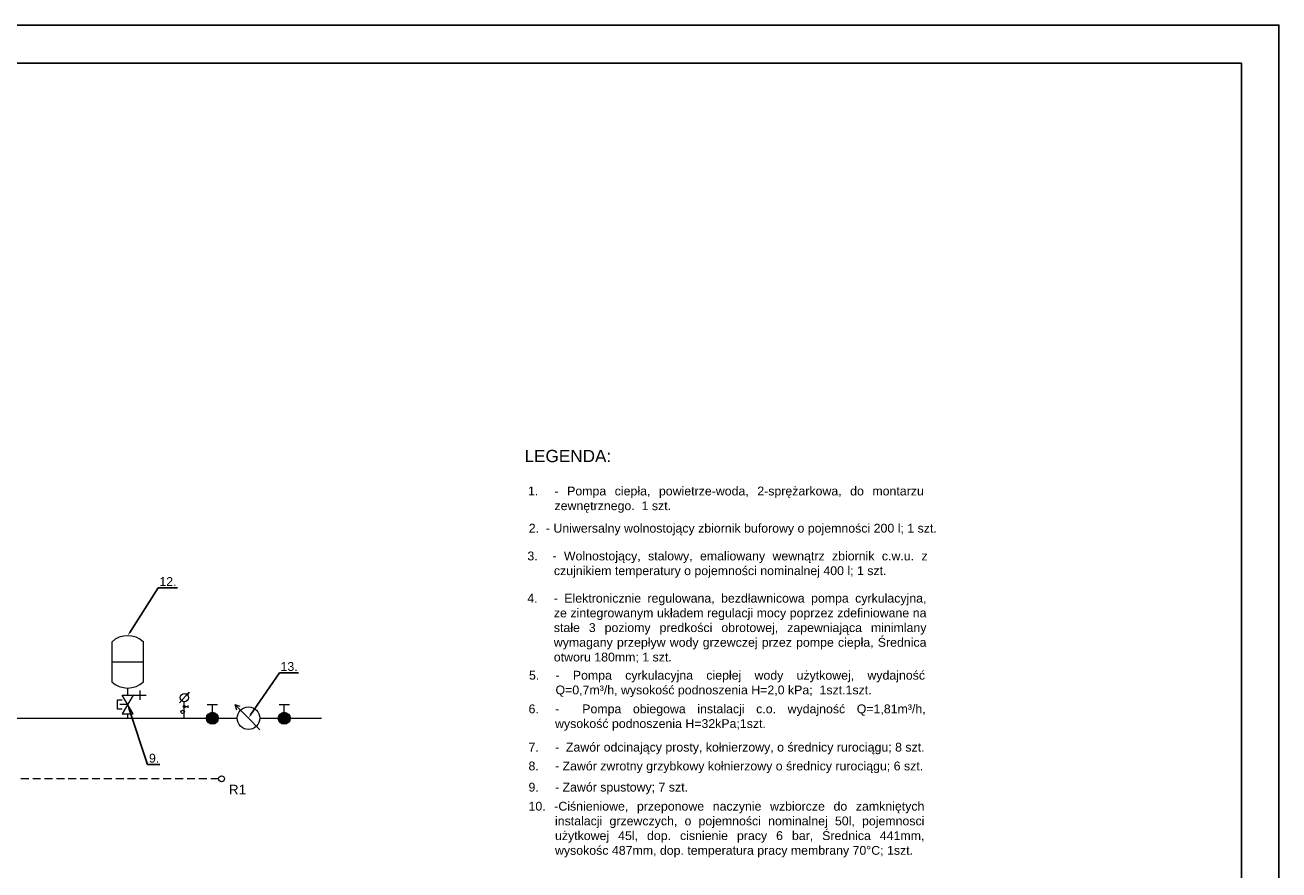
# Model space of a CAD drawing. Header units: inches. Extents: x 43 to 463, y 0 to 297.
# Tile 13 of 13: x 261 to 463, y 161 to 297. Entities that reach past the tile are written whole.
import ezdxf
from ezdxf import colors
from ezdxf.entities.mleader import LeaderData, LeaderLine
from ezdxf.lldxf.tags import DXFTag
from ezdxf.math import Vec2, Vec3

# ---------------------------------------------------------------- set-up
doc = ezdxf.new("R2010")
doc.units = ezdxf.units.IN
doc.header["$MEASUREMENT"] = 0
doc.linetypes.add('ČÁRKOVANÁ', pattern=[19.05, 12.7, -6.35])
for name, color, linetype, lineweight in [('$ME-armatura', 7, 'Continuous', 9), ('_w_armatura', 7, 'Continuous', 9), ('Linia pomocnicza', 4, 'Continuous', 9), ('Przewody elektryczne', 4, 'ČÁRKOVANÁ', 9), ('Přívodní potrubí', 1, 'Continuous', 9), ('Tekst', 7, 'Continuous', 9)]:
    doc.layers.add(name, color=color, linetype=linetype, lineweight=lineweight)
doc.layers.add('_TABELA', color=7, linetype='Continuous')
doc.layers.add('IS_Grafika', color=7, linetype='SOLID')
doc.styles.get("Standard").update_dxf_attribs({"font": 'arial.ttf'})
tags = doc.linetypes.add('SOLID', pattern=[10, 10, 0]).pattern_tags.tags
tags[6:7] = [DXFTag(74, 4), DXFTag(75, 0), DXFTag(340, '0'), DXFTag(46, 0.0), DXFTag(50, 0.0), DXFTag(44, 0.0), DXFTag(45, 0.0)]
tags[4:5] = [DXFTag(74, 4), DXFTag(75, 0), DXFTag(340, '0'), DXFTag(46, 0.0), DXFTag(50, 0.0), DXFTag(44, 0.0), DXFTag(45, 0.0)]

msp = doc.modelspace()

# ---------------------------------------------------------------- hatches: boundary and pattern name
at = {"layer": '$ME-armatura', "lineweight": 15}
for points in [[(287.54, 189.43), (287.34, 189.61), (287.75, 189.87)], [(287.14, 187.56, 1), (286.82, 187.56, 1)], [(292.43, 185.7, 1), (290.53, 185.7, 1)], [(303.96, 185.7, 1), (302.06, 185.7, 1)]]:
    msp.add_hatch(color=256, dxfattribs=at).paths.add_polyline_path(points)

# ---------------------------------------------------------------- linework, layer by layer
for p, q in [((277.88, 189.4), (280.88, 189.4)), ((279.88, 188.65), (279.88, 190.15)), ((287.75, 189.87), (286.21, 188.16)), ((287.54, 189.43), (287.34, 189.61)), ((287.75, 189.87), (287.54, 189.43)), ((276.28, 187.15), (276.28, 188.65)), ((276.28, 188.65), (277.03, 188.65)), ((277.03, 187.15), (276.28, 187.15)), ((277.88, 187.9), (276.63, 187.9)), ((286.98, 185.7), (286.98, 188.35)), ((286.98, 187.56), (287.57, 187.56)), ((287.57, 187.35), (287.57, 187.76)), ((292.3, 187.84), (290.66, 187.84)), ((291.48, 186.66), (291.48, 187.84)), ((303.83, 187.84), (302.19, 187.84)), ((303.01, 186.66), (303.01, 187.84))]:
    msp.add_line(p, q, dxfattribs=at)
msp.add_lwpolyline([(276.98, 186.4), (278.78, 186.4), (276.98, 189.4), (278.78, 189.4), (276.98, 186.4)], close=True, dxfattribs=at)
for centre, radius in [((286.98, 189.01), 0.661), ((286.98, 187.56), 0.159), ((286.71, 186.71), 0.275), ((291.48, 185.7), 0.953), ((303.01, 185.7), 0.953)]:
    msp.add_circle(centre, radius, dxfattribs=at)
at = {"color": 0, "lineweight": 15, "ltscale": 0.01}
for p, q in [((297.09, 185.88), (295.07, 187.91)), ((295.07, 187.91), (295.9, 187.63)), ((295.07, 187.91), (295.35, 187.07)), ((297.09, 185.88), (299.12, 183.86))]:
    msp.add_line(p, q, dxfattribs=at)
msp.add_circle((297.27, 185.7), 1.82, dxfattribs=at)
at = {"layer": '_TABELA', "color": 7}
msp.add_lwpolyline([(42.62, 297), (462.62, 297), (42.62, 297), (42.62, 0), (462.62, 0), (462.62, 297)], dxfattribs=at)
msp.add_lwpolyline([(456.62, 290.9), (67.62, 290.9), (67.62, 6.1), (456.62, 6.1)], close=True, dxfattribs=at)
at = {"layer": '_w_armatura', "lineweight": 15}
msp.add_line((275.34, 194.75), (280.43, 194.75), dxfattribs=at)
for points in [[(275.36, 197.94), (275.34, 197.94), (275.34, 191.56), (275.36, 191.56)], [(280.41, 191.56), (280.43, 191.56), (280.43, 197.94), (280.41, 197.94)]]:
    msp.add_lwpolyline(points, dxfattribs=at)
for centre, start, end in [((277.88, 195.26), 46.3527, 133.6473), ((277.88, 194.24), 226.3527, 313.6473)]:
    msp.add_arc(centre, 3.69, start, end, dxfattribs=at)
at = {"layer": 'Linia pomocnicza'}
msp.add_circle((292.96, 175.98), 0.472, dxfattribs=at)
at = {"layer": 'Przewody elektryczne', "color": 253, "ltscale": 0.1}
msp.add_line((292.49, 175.98), (225.41, 175.98), dxfattribs=at)
at = {"layer": 'Přívodní potrubí', "color": 3, "lineweight": 15}
for p, q in [((277.88, 190.55), (277.88, 189.4)), ((277.88, 186.4), (277.88, 185.7))]:
    msp.add_line(p, q, dxfattribs=at)
at = {"layer": 'Přívodní potrubí', "color": 0, "lineweight": 15}
for points in [[(210.55, 185.7), (295.45, 185.7)], [(299.08, 185.7), (309, 185.7)]]:
    msp.add_lwpolyline(points, dxfattribs=at)

# ---------------------------------------------------------------- texts
at = {"lineweight": 15, "attachment_point": 1}
for s, insert, char_height, width in [('\\pxi-3,l4,qjt4;\\A1;1.^I- Pompa ciepła, powietrze-woda, 2-sprężarkowa, do montarzu zewnętrznego.  1 szt.', (340.71, 222.89), 1.41732, 64.7372), ('\\pxi-3,l4,qjt4;\\A1;2.  - Uniwersalny wolnostojący zbiornik buforowy o pojemności 200 l; 1 szt.', (340.83, 216.92), 1.4173, 67.324), ('\\pxi-3,l4,qjt4;\\A1;3.  - Wolnostojący, stalowy, emaliowany wewnątrz zbiornik c.w.u. z czujnikiem temperatury o pojemności nominalnej 400 l; 1 szt.', (340.61, 212.46), 1.41732, 65.4461), ('\\pxi-3,l4,qjt4;\\A1;4. ^I- Elektronicznie regulowana, bezdławnicowa pompa cyrkulacyjna, ze zintegrowanym układem regulacji mocy poprzez zdefiniowane na stałe 3 poziomy predkości obrotowej, zapewniająca minimlany wymagany przepływ wody grzewczej przez pompe ciepła, Średnica otworu 180mm; 1 szt.', (340.6, 205.68), 1.41732, 65.2719), ('\\pxi-3,l4,qjt4;\\A1;5. ^I- Pompa cyrkulacyjna ciepłej wody użytkowej, wydajność Q=0,7m³/h, wysokość podnoszenia H=2,0 kPa;  1szt.1szt.', (340.87, 193.31), 1.41732, 64.7733), ('\\pxi-3,l4,qjt4;\\A1;6. ^I-  Pompa obiegowa instalacji c.o. wydajność Q=1,81m³/h, wysokość podnoszenia H=32kPa;1szt.', (340.8, 187.91), 1.41732, 64.9437), ('\\pxi-3,l4,qjt4;\\A1;7.  ^I-  Zawór odcinający prosty, kołnierzowy, o średnicy rurociągu; 8 szt.\\P', (340.79, 181.76), 1.4173, 83.5311), ('\\pxi-3,l4,qjt4;\\A1;8.  ^I- Zawór zwrotny grzybkowy kołnierzowy o średnicy rurociągu; 6 szt. \\P', (340.79, 178.74), 1.4173, 84.1636), ('\\pxi-3,l4,qjt4;\\A1;9. ^I- Zawór spustowy; 7 szt.', (340.79, 175.34), 1.4173, 78.9465), ('\\pxi-3,l4,qjt4;\\A1;10. -Ciśnieniowe, przeponowe naczynie wzbiorcze do zamkniętych instalacji grzewczych, o pojemności nominalnej 50l, pojemnosci użytkowej 45l, dop. cisnienie pracy 6 bar, Średnica 441mm, wysokośc 487mm, dop. temperatura pracy membrany 70%%dC; 1szt.\\P', (340.79, 172.28), 1.41732, 64.7527)]:
    msp.add_mtext(s, dxfattribs=dict(at, insert=insert, char_height=char_height, width=width))
at = {"layer": 'IS_Grafika', "lineweight": 15, "ltscale": 10, "insert": (341.57, 226.79), "char_height": 1.969, "width": 14.9019, "attachment_point": 7}
msp.add_mtext('LEGENDA:', dxfattribs=at)
at = {"layer": 'Tekst'}
msp.add_text('R1', height=1.559, dxfattribs=at).set_placement((294.12, 173.46))

# ---------------------------------------------------------------- leaders
at = {"color": 6, "lineweight": 15}
ml = msp.add_multileader_mtext('Standard', dxfattribs=at)
ml.set_content('12.', color=6)
ml.set_leader_properties()
ml.build(insert=Vec2(0, 0))
ml.multileader.update_dxf_attribs({"text_left_attachment_type": 6, "text_right_attachment_type": 6, "dogleg_length": 0.378, "arrow_head_size": 0.63})
ctx = ml.context
ctx.base_point, ctx.char_height, ctx.arrow_head_size, ctx.landing_gap_size, ctx.plane_origin = Vec3(283.17, 206.66), 1.417, 0.63, 0, Vec3(-2376.9, -727.76)
ctx.left_attachment, ctx.right_attachment, ctx.text_align_type = 6, 6, 1
notes = []
notes.append((ctx, [(0, (1, 1, 0), (282.79, 206.66), (1, 0), 0.378, [(0, [(277.88, 198.95)], 0, [])])]))
ctx.mtext.insert, ctx.mtext.width, ctx.mtext.alignment, ctx.mtext.line_spacing_style = Vec3(284.35, 208.36), 10.7589, 2, 2
ml = msp.add_multileader_mtext('Standard', dxfattribs=at)
ml.set_content('13.', color=6)
ml.set_leader_properties()
ml.build(insert=Vec2(0, 0))
ml.multileader.update_dxf_attribs({"text_left_attachment_type": 6, "text_right_attachment_type": 6, "dogleg_length": 0.378, "arrow_head_size": 0.63})
ctx = ml.context
ctx.base_point, ctx.char_height, ctx.arrow_head_size, ctx.landing_gap_size, ctx.plane_origin = Vec3(302.6, 193.01), 1.417, 0.63, 0, Vec3(-2355.68, -742.61)
ctx.left_attachment, ctx.right_attachment, ctx.text_align_type = 6, 6, 1
notes.append((ctx, [(0, (1, 1, 0), (302.23, 193.01), (1, 0), 0.378, [(0, [(297.27, 185.7)], 0, [])])]))
ctx.mtext.insert, ctx.mtext.width, ctx.mtext.alignment, ctx.mtext.line_spacing_style = Vec3(303.79, 194.71), 10.7589, 2, 2
ml = msp.add_multileader_mtext('Standard', dxfattribs=at)
ml.set_content('9.', color=6)
ml.set_leader_properties()
ml.build(insert=Vec2(0, 0))
ml.multileader.update_dxf_attribs({"text_left_attachment_type": 6, "text_right_attachment_type": 6, "dogleg_length": 0.378, "arrow_head_size": 0.63})
ctx = ml.context
ctx.base_point, ctx.char_height, ctx.arrow_head_size, ctx.landing_gap_size, ctx.plane_origin = Vec3(281.43, 178.29), 1.417, 0.63, 0, Vec3(-2376.86, -757.33)
ctx.left_attachment, ctx.right_attachment, ctx.text_align_type = 6, 6, 1
notes.append((ctx, [(0, (1, 1, 0), (281.05, 178.29), (1, 0), 0.378, [(0, [(277.88, 187.9)], 0, [])])]))
ctx.mtext.insert, ctx.mtext.width, ctx.mtext.alignment, ctx.mtext.line_spacing_style = Vec3(282.13, 179.99), 10.7589, 2, 2
for ctx, leaders in notes:
    for number, flags, end, landing, length, lines in leaders:
        leader = LeaderData()
        leader.index, (leader.has_last_leader_line, leader.has_dogleg_vector, leader.attachment_direction) = number, flags
        leader.last_leader_point, leader.dogleg_vector, leader.dogleg_length = Vec3(end), Vec3(landing), length
        for number, points, colour, breaks in lines:
            line = LeaderLine()
            line.index, line.vertices, line.color, line.breaks = number, Vec3.list(points), colors.encode_raw_color(colour), breaks
            leader.lines.append(line)
        ctx.leaders.append(leader)

doc.saveas('drawing.dxf')
